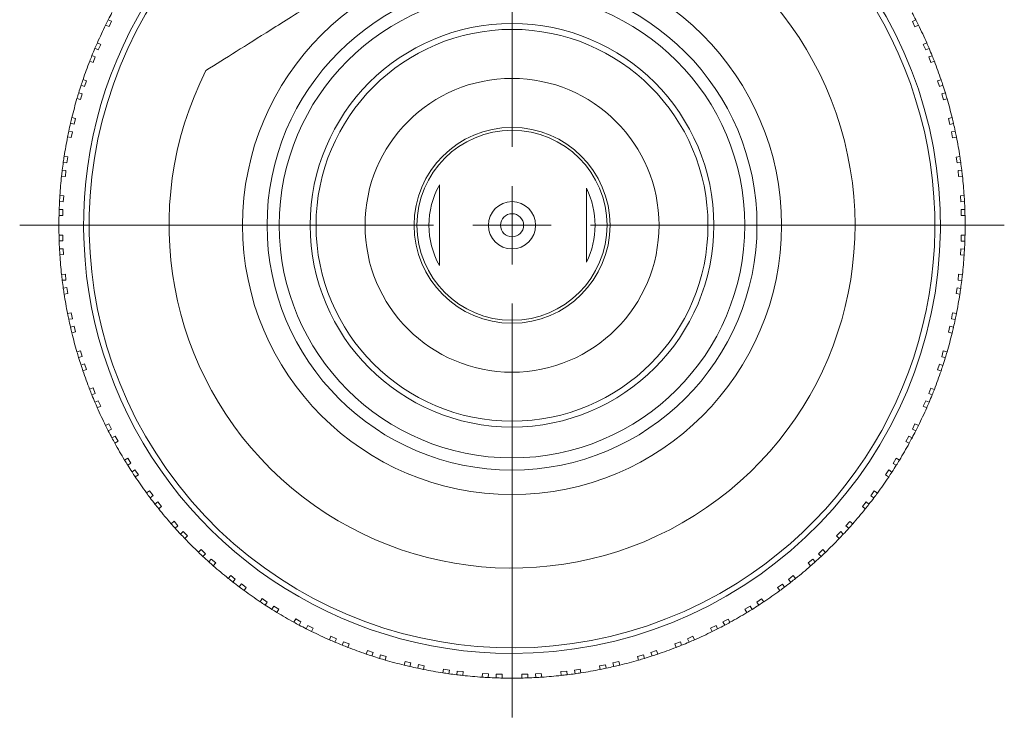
# Model space of a CAD drawing. Header units: inches. Extents: x 2.9 to 28.8, y 1.6 to 21.5.
# Tile 6 of 19: x 16 to 18.5, y 1.6 to 3.4. Entities that reach past the tile are written whole.
import ezdxf

# ---------------------------------------------------------------- set-up
doc = ezdxf.new("R2010")
doc.units = ezdxf.units.IN
doc.header["$MEASUREMENT"] = 0

# ---------------------------------------------------------------- blocks, each defined once
blk = doc.blocks.new('SW_CENTERMARKSYMBOL_1')
at = {"color": 0, "linetype": 'Continuous', "lineweight": 0}
for p, q in [((0, 0.2), (0, 1.256)), ((0, 0), (0, 0.1)), ((-0.2, 0), (-1.256, 0)), ((0, 0), (-0.1, 0)), ((0, 0), (0, -0.1)), ((0, 0), (0.1, 0)), ((0.2, 0), (1.256, 0)), ((0, -0.2), (0, -1.256))]:
    blk.add_line(p, q, dxfattribs=at)

msp = doc.modelspace()

# ---------------------------------------------------------------- linework, layer by layer
at = {"color": 7, "linetype": 'Continuous', "lineweight": 15}
for p, q in [((16.2143, 3.3454), (16.2055, 3.3495)), ((16.2124, 3.3631), (16.2208, 3.3592)), ((16.2208, 3.3592), (16.2143, 3.3454)), ((18.2641, 3.3589), (18.2725, 3.3629)), ((18.2705, 3.3451), (18.2641, 3.3589)), ((18.2793, 3.3493), (18.2705, 3.3451)), ((16.1844, 3.3043), (16.1933, 3.3002)), ((16.1933, 3.3002), (16.1868, 3.2864)), ((18.2916, 3.2999), (18.3004, 3.304)), ((18.298, 3.2861), (18.2916, 3.2999)), ((16.1705, 3.2714), (16.1793, 3.2682)), ((16.1793, 3.2682), (16.1741, 3.2539)), ((16.1868, 3.2864), (16.1784, 3.2903)), ((18.3065, 3.29), (18.298, 3.2861)), ((18.3056, 3.2679), (18.3143, 3.2711)), ((18.3108, 3.2536), (18.3056, 3.2679)), ((16.1741, 3.2539), (16.1649, 3.2572)), ((18.3199, 3.2569), (18.3108, 3.2536)), ((16.1518, 3.1927), (16.143, 3.1959)), ((16.1478, 3.2103), (16.157, 3.207)), ((16.157, 3.207), (16.1518, 3.1927)), ((18.3278, 3.2067), (18.337, 3.21)), ((18.333, 3.1924), (18.3278, 3.2067)), ((18.3418, 3.1956), (18.333, 3.1924)), ((16.1369, 3.1763), (16.1459, 3.1739)), ((16.1459, 3.1739), (16.1419, 3.1592)), ((18.339, 3.1736), (18.3479, 3.176)), ((18.3429, 3.1589), (18.339, 3.1736)), ((16.1419, 3.1592), (16.1325, 3.1617)), ((18.3523, 3.1614), (18.3429, 3.1589)), ((16.1251, 3.0963), (16.1161, 3.0987)), ((16.1196, 3.1135), (16.129, 3.111)), ((16.129, 3.111), (16.1251, 3.0963)), ((18.3558, 3.1107), (18.3652, 3.1132)), ((18.3598, 3.096), (18.3558, 3.1107)), ((18.3687, 3.0984), (18.3598, 3.096)), ((16.1116, 3.0787), (16.1208, 3.0771)), ((16.1208, 3.0771), (16.1181, 3.0621)), ((18.364, 3.0768), (18.3732, 3.0784)), ((18.3666, 3.0618), (18.364, 3.0768)), ((16.1181, 3.0621), (16.1086, 3.0637)), ((18.3762, 3.0635), (18.3666, 3.0618)), ((16.0999, 3.0146), (16.1095, 3.0129)), ((16.1068, 2.9979), (16.0977, 2.9995)), ((16.1095, 3.0129), (16.1068, 2.9979)), ((18.3753, 3.0126), (18.3849, 3.0143)), ((18.378, 2.9976), (18.3753, 3.0126)), ((18.3871, 2.9992), (18.378, 2.9976)), ((16.095, 2.9792), (16.1042, 2.9784)), ((16.1042, 2.9784), (16.1029, 2.9632)), ((18.3805, 2.9781), (18.3898, 2.9789)), ((18.3818, 2.9629), (18.3805, 2.9781)), ((16.1029, 2.9632), (16.0932, 2.9641)), ((18.3915, 2.9638), (18.3818, 2.9629)), ((16.0889, 2.9144), (16.0986, 2.9135)), ((18.3862, 2.9132), (18.3959, 2.9141)), ((16.0972, 2.8983), (16.088, 2.8991)), ((16.0986, 2.9135), (16.0972, 2.8983)), ((18.3875, 2.898), (18.3862, 2.9132)), ((18.3968, 2.8989), (18.3875, 2.898)), ((16.0871, 2.8787), (16.0964, 2.8787)), ((16.0964, 2.8787), (16.0964, 2.8634)), ((18.3884, 2.8784), (18.3977, 2.8784)), ((18.3884, 2.8631), (18.3884, 2.8784)), ((16.0964, 2.8634), (16.0866, 2.8634)), ((18.3981, 2.8631), (18.3884, 2.8631)), ((16.0866, 2.8135), (16.0964, 2.8135)), ((16.0964, 2.8135), (16.0964, 2.7983)), ((16.0964, 2.7983), (16.0871, 2.7983)), ((18.3884, 2.8132), (18.3981, 2.8132)), ((18.3884, 2.798), (18.3884, 2.8132)), ((18.3977, 2.798), (18.3884, 2.798)), ((16.088, 2.7778), (16.0972, 2.7786)), ((16.0985, 2.7635), (16.0888, 2.7626)), ((16.0972, 2.7786), (16.0985, 2.7635)), ((18.3862, 2.7632), (18.3875, 2.7783)), ((18.3875, 2.7783), (18.3968, 2.7775)), ((18.3959, 2.7623), (18.3862, 2.7632)), ((16.0932, 2.7129), (16.1029, 2.7137)), ((16.1029, 2.7137), (16.1042, 2.6986)), ((18.3805, 2.6983), (18.3818, 2.7135)), ((18.3818, 2.7135), (18.3915, 2.7126)), ((16.1042, 2.6986), (16.0949, 2.6978)), ((18.3898, 2.6975), (18.3805, 2.6983)), ((16.0976, 2.6774), (16.1068, 2.6791)), ((16.1094, 2.6641), (16.0998, 2.6624)), ((16.1068, 2.6791), (16.1094, 2.6641)), ((18.3753, 2.6638), (18.3779, 2.6788)), ((18.3848, 2.6621), (18.3753, 2.6638)), ((18.3779, 2.6788), (18.3871, 2.6772)), ((16.1085, 2.6132), (16.1181, 2.6149)), ((16.1181, 2.6149), (16.1207, 2.5999)), ((18.364, 2.5996), (18.3666, 2.6146)), ((18.3666, 2.6146), (18.3762, 2.6129)), ((16.1207, 2.5999), (16.1116, 2.5983)), ((18.3731, 2.598), (18.364, 2.5996)), ((16.116, 2.5783), (16.125, 2.5807)), ((16.1289, 2.566), (16.1195, 2.5635)), ((16.125, 2.5807), (16.1289, 2.566)), ((18.3557, 2.5657), (18.3597, 2.5804)), ((18.3651, 2.5632), (18.3557, 2.5657)), ((18.3597, 2.5804), (18.3687, 2.578)), ((16.1324, 2.5153), (16.1418, 2.5178)), ((16.1418, 2.5178), (16.1458, 2.5031)), ((18.3389, 2.5028), (18.3428, 2.5175)), ((18.3428, 2.5175), (18.3522, 2.515)), ((16.1458, 2.5031), (16.1368, 2.5007)), ((18.3479, 2.5004), (18.3389, 2.5028)), ((16.1429, 2.4811), (16.1517, 2.4843)), ((16.1569, 2.47), (16.1478, 2.4666)), ((16.1517, 2.4843), (16.1569, 2.47)), ((18.3277, 2.4697), (18.3329, 2.484)), ((18.3369, 2.4664), (18.3277, 2.4697)), ((18.3329, 2.484), (18.3417, 2.4808)), ((16.1648, 2.4197), (16.174, 2.4231)), ((16.174, 2.4231), (16.1792, 2.4088)), ((18.3055, 2.4085), (18.3107, 2.4228)), ((18.3107, 2.4228), (18.3198, 2.4195)), ((16.1792, 2.4088), (16.1704, 2.4056)), ((16.1783, 2.3866), (16.1867, 2.3906)), ((16.1867, 2.3906), (16.1931, 2.3768)), ((18.2915, 2.3765), (18.2979, 2.3903)), ((18.2979, 2.3903), (18.3063, 2.3864)), ((18.3142, 2.4053), (18.3055, 2.4085)), ((16.1931, 2.3768), (16.1843, 2.3727)), ((18.3003, 2.3724), (18.2915, 2.3765)), ((16.2054, 2.3274), (16.2142, 2.3315)), ((16.2207, 2.3177), (16.2122, 2.3138)), ((16.2142, 2.3315), (16.2207, 2.3177)), ((18.264, 2.3175), (18.2704, 2.3313)), ((18.2724, 2.3135), (18.264, 2.3175)), ((18.2704, 2.3313), (18.2792, 2.3272)), ((16.2217, 2.2956), (16.2297, 2.3003)), ((16.2374, 2.2871), (16.2289, 2.2822)), ((16.2297, 2.3003), (16.2374, 2.2871)), ((18.2472, 2.2868), (18.2548, 2.3)), ((18.2557, 2.282), (18.2472, 2.2868)), ((18.2548, 2.3), (18.2629, 2.2954)), ((16.2539, 2.239), (16.2623, 2.2439)), ((16.2623, 2.2439), (16.2699, 2.2307)), ((18.2147, 2.2304), (18.2223, 2.2436)), ((18.2223, 2.2436), (18.2307, 2.2387)), ((16.2699, 2.2307), (16.2619, 2.226)), ((16.2729, 2.2087), (16.2805, 2.2141)), ((16.2805, 2.2141), (16.2892, 2.2016)), ((18.1953, 2.2013), (18.2041, 2.2138)), ((18.2041, 2.2138), (18.2117, 2.2085)), ((18.2227, 2.2258), (18.2147, 2.2304)), ((16.2892, 2.2016), (16.2813, 2.196)), ((18.2033, 2.1958), (18.1953, 2.2013)), ((16.3099, 2.1551), (16.3178, 2.1607)), ((16.3178, 2.1607), (16.3266, 2.1482)), ((18.158, 2.148), (18.1667, 2.1605)), ((18.1667, 2.1605), (18.1747, 2.1549)), ((16.3266, 2.1482), (16.319, 2.1429)), ((18.1656, 2.1427), (18.158, 2.148)), ((16.3314, 2.1266), (16.3386, 2.1326)), ((16.3386, 2.1326), (16.3483, 2.1209)), ((16.3483, 2.1209), (16.3409, 2.1147)), ((18.1362, 2.1207), (18.146, 2.1324)), ((18.1437, 2.1145), (18.1362, 2.1207)), ((18.146, 2.1324), (18.1531, 2.1264)), ((16.373, 2.0764), (16.3804, 2.0827)), ((16.3804, 2.0827), (16.3902, 2.071)), ((16.3902, 2.071), (16.3831, 2.0651)), ((18.0943, 2.0708), (18.1041, 2.0825)), ((18.1015, 2.0648), (18.0943, 2.0708)), ((18.1041, 2.0825), (18.1116, 2.0762)), ((16.3969, 2.0499), (16.4035, 2.0565)), ((16.4035, 2.0565), (16.4143, 2.0457)), ((16.4143, 2.0457), (16.4074, 2.0389)), ((18.0702, 2.0455), (18.081, 2.0563)), ((18.0771, 2.0387), (18.0702, 2.0455)), ((18.081, 2.0563), (18.0876, 2.0497)), ((16.4427, 2.0036), (16.4496, 2.0105)), ((16.4496, 2.0105), (16.4603, 1.9997)), ((18.0242, 1.9995), (18.035, 2.0103)), ((18.035, 2.0103), (18.0418, 2.0034)), ((16.4603, 1.9997), (16.4538, 1.9931)), ((16.4689, 1.9793), (16.4748, 1.9864)), ((16.4748, 1.9864), (16.4865, 1.9766)), ((17.998, 1.9764), (18.0097, 1.9862)), ((18.0097, 1.9862), (18.0157, 1.9791)), ((18.0308, 1.9929), (18.0242, 1.9995)), ((16.4865, 1.9766), (16.4803, 1.9691)), ((18.0043, 1.9689), (17.998, 1.9764)), ((16.5185, 1.9371), (16.5247, 1.9445)), ((16.5247, 1.9445), (16.5364, 1.9347)), ((16.5364, 1.9347), (16.5304, 1.9276)), ((17.9481, 1.9345), (17.9598, 1.9443)), ((17.9541, 1.9274), (17.9481, 1.9345)), ((17.9598, 1.9443), (17.966, 1.9369)), ((16.5467, 1.9151), (16.552, 1.9227)), ((16.552, 1.9227), (16.5645, 1.914)), ((16.5645, 1.914), (16.5589, 1.906)), ((17.92, 1.9138), (17.9325, 1.9226)), ((17.9256, 1.9058), (17.92, 1.9138)), ((17.9325, 1.9226), (17.9378, 1.9149)), ((16.5998, 1.8774), (16.6054, 1.8854)), ((16.6054, 1.8854), (16.6178, 1.8766)), ((17.8667, 1.8765), (17.8791, 1.8852)), ((17.8791, 1.8852), (17.8847, 1.8772)), ((16.6178, 1.8766), (16.6125, 1.869)), ((16.6298, 1.858), (16.6344, 1.866)), ((16.6344, 1.866), (16.6476, 1.8584)), ((17.8368, 1.8583), (17.85, 1.8659)), ((17.85, 1.8659), (17.8547, 1.8578)), ((17.872, 1.8688), (17.8667, 1.8765)), ((16.6476, 1.8584), (16.6428, 1.85)), ((17.8417, 1.8498), (17.8368, 1.8583)), ((16.686, 1.825), (16.6908, 1.8335)), ((16.6908, 1.8335), (16.704, 1.8259)), ((16.704, 1.8259), (16.6994, 1.8178)), ((16.7176, 1.8083), (16.7215, 1.8168)), ((16.7215, 1.8168), (16.7353, 1.8103)), ((16.7353, 1.8103), (16.7312, 1.8015)), ((17.7492, 1.8102), (17.763, 1.8166)), ((17.7533, 1.8014), (17.7492, 1.8102)), ((17.763, 1.8166), (17.7669, 1.8082)), ((17.7804, 1.8257), (17.7936, 1.8333)), ((17.7851, 1.8177), (17.7804, 1.8257)), ((17.7936, 1.8333), (17.7985, 1.8249)), ((16.7764, 1.7804), (16.7805, 1.7892)), ((16.7805, 1.7892), (16.7943, 1.7828)), ((17.6901, 1.7827), (17.7039, 1.7891)), ((17.7039, 1.7891), (17.7081, 1.7803)), ((16.7943, 1.7828), (16.7904, 1.7744)), ((16.8093, 1.7665), (16.8125, 1.7752)), ((16.8125, 1.7752), (16.8268, 1.77)), ((16.8268, 1.77), (16.8235, 1.7609)), ((17.6576, 1.7699), (17.6719, 1.7751)), ((17.661, 1.7608), (17.6576, 1.7699)), ((17.6719, 1.7751), (17.6751, 1.7664)), ((17.6941, 1.7742), (17.6901, 1.7827)), ((16.8704, 1.7438), (16.8737, 1.753)), ((16.8737, 1.753), (16.888, 1.7478)), ((16.888, 1.7478), (16.8848, 1.739)), ((16.9044, 1.7328), (16.9068, 1.7418)), ((16.9068, 1.7418), (16.9215, 1.7379)), ((16.9215, 1.7379), (16.919, 1.7285)), ((17.5629, 1.7378), (17.5776, 1.7418)), ((17.5655, 1.7284), (17.5629, 1.7378)), ((17.5776, 1.7418), (17.5801, 1.7328)), ((17.5964, 1.7477), (17.6107, 1.7529)), ((17.5996, 1.7389), (17.5964, 1.7477)), ((17.6107, 1.7529), (17.6141, 1.7437)), ((16.9672, 1.7156), (16.9697, 1.725)), ((16.9697, 1.725), (16.9844, 1.721)), ((16.9844, 1.721), (16.982, 1.712)), ((17.002, 1.7076), (17.0037, 1.7168)), ((17.0037, 1.7168), (17.0187, 1.7141)), ((17.0187, 1.7141), (17.017, 1.7045)), ((17.4658, 1.7141), (17.4808, 1.7167)), ((17.4675, 1.7045), (17.4658, 1.7141)), ((17.4808, 1.7167), (17.4824, 1.7075)), ((17.5, 1.721), (17.5147, 1.7249)), ((17.5024, 1.712), (17.5, 1.721)), ((17.5147, 1.7249), (17.5173, 1.7155)), ((17.0661, 1.6959), (17.0678, 1.7054)), ((17.0678, 1.7054), (17.0828, 1.7028)), ((17.0828, 1.7028), (17.0812, 1.6936)), ((17.1015, 1.691), (17.1023, 1.7002)), ((17.1023, 1.7002), (17.1175, 1.6989)), ((17.1175, 1.6989), (17.1166, 1.6892)), ((17.1663, 1.6848), (17.1672, 1.6945)), ((17.1672, 1.6945), (17.1824, 1.6932)), ((17.1824, 1.6932), (17.1816, 1.6839)), ((17.202, 1.6923), (17.2173, 1.6923)), ((17.202, 1.683), (17.202, 1.6923)), ((17.2173, 1.6923), (17.2173, 1.6826)), ((17.2672, 1.6923), (17.2824, 1.6923)), ((17.2672, 1.6826), (17.2672, 1.6923)), ((17.2824, 1.6923), (17.2824, 1.683)), ((17.3021, 1.6932), (17.3172, 1.6945)), ((17.3029, 1.6839), (17.3021, 1.6932)), ((17.3172, 1.6945), (17.3181, 1.6848)), ((17.367, 1.6989), (17.3821, 1.7002)), ((17.3678, 1.6892), (17.367, 1.6989)), ((17.3821, 1.7002), (17.3829, 1.6909)), ((17.4017, 1.7027), (17.4167, 1.7054)), ((17.4033, 1.6936), (17.4017, 1.7027)), ((17.4167, 1.7054), (17.4183, 1.6958))]:
    msp.add_line(p, q, dxfattribs=at)
for radius in [0.6875, 0.625, 0.5938, 0.515, 0.5, 0.375, 0.25, 0.2425, 0.0603, 0.0295]:
    msp.add_circle((17.2424, 2.8383), radius, dxfattribs=at)
for radius, start, end in [(1.093, 270, 83.0451), (1.0788, 302.1682, 83.4474), (0.875, 153.1709, 91.1654), (1.093, 133.78, 270), (1.0788, 133.9356, 302.1682), (1.156, 151.9848, 153.0009), (1.156, 26.9848, 28.0009), (1.156, 153.7562, 156.2295), (1.156, 153.0009, 153.7562), (1.156, 26.2295, 26.9848), (1.156, 23.7562, 26.2295), (1.156, 156.2295, 156.9848), (1.156, 23.0009, 23.7562), (1.156, 158.0009, 158.7562), (1.156, 156.9848, 158.0009), (1.156, 21.9848, 23.0009), (1.156, 21.2295, 21.9848), (1.156, 158.7562, 161.2295), (1.156, 18.7562, 21.2295), (1.156, 161.9848, 163.0009), (1.156, 161.2295, 161.9848), (1.156, 18.0009, 18.7562), (1.156, 16.9848, 18.0009), (1.156, 163.0009, 163.7562), (1.156, 16.2295, 16.9848), (1.156, 163.7562, 166.2295), (1.156, 13.7562, 16.2295), (1.156, 166.9848, 168.0009), (1.156, 166.2295, 166.9848), (1.156, 13.0009, 13.7562), (1.156, 11.9848, 13.0009), (1.156, 168.0009, 168.7562), (1.156, 11.2295, 11.9848), (1.156, 168.7562, 171.2295), (1.156, 8.7562, 11.2295), (1.156, 171.2295, 171.9848), (1.156, 171.9848, 173.0009), (1.156, 8.0009, 8.7562), (1.156, 6.9848, 8.0009), (1.156, 173.0009, 173.7562), (1.156, 6.2295, 6.9848), (1.156, 173.7562, 176.2295), (0.2119, 150.967, 209.033), (1.156, 3.7562, 6.2295), (1.156, 176.2295, 176.9848), (0.2119, 333.5575, 26.4425), (1.156, 3.0009, 3.7562), (1.156, 176.9848, 178.0009), (1.156, 1.9848, 3.0009), (1.156, 178.0009, 178.7562), (1.156, 1.2295, 1.9848), (1.156, 178.7562, 181.2295), (1.156, 358.7562, 1.2295), (1.156, 181.2295, 181.9848), (1.156, 181.9848, 183.0009), (1.156, 356.9848, 358.0009), (1.156, 358.0009, 358.7562), (1.156, 183.0009, 183.7562), (1.156, 356.2295, 356.9848), (1.156, 183.7562, 186.2295), (1.156, 353.7562, 356.2295), (1.156, 186.2295, 186.9848), (1.156, 186.9848, 188.0009), (1.156, 351.9848, 353.0009), (1.156, 353.0009, 353.7562), (1.156, 188.0009, 188.7562), (1.156, 351.2295, 351.9848), (1.156, 188.7562, 191.2295), (1.156, 348.7562, 351.2295), (1.156, 191.2295, 191.9848), (1.156, 348.0009, 348.7562), (1.156, 191.9848, 193.0009), (1.156, 346.9848, 348.0009), (1.156, 193.0009, 193.7562), (1.156, 193.7562, 196.2295), (1.156, 343.7562, 346.2295), (1.156, 346.2295, 346.9848), (1.156, 196.2295, 196.9848), (1.156, 343.0009, 343.7562), (1.156, 196.9848, 198.0009), (1.156, 341.9848, 343.0009), (1.156, 198.0009, 198.7562), (1.156, 198.7562, 201.2295), (1.156, 338.7562, 341.2295), (1.156, 341.2295, 341.9848), (1.156, 201.2295, 201.9848), (1.156, 338.0009, 338.7562), (1.156, 201.9848, 203.0009), (1.156, 203.0009, 203.7562), (1.156, 336.9848, 338.0009), (1.156, 203.7562, 206.2295), (1.156, 333.7562, 336.2295), (1.156, 336.2295, 336.9848), (1.156, 206.2295, 206.9848), (1.156, 206.9848, 208.0009), (1.156, 331.9848, 333.0009), (1.156, 333.0009, 333.7562), (1.156, 208.0009, 208.7562), (1.156, 331.2295, 331.9848), (1.156, 208.7562, 211.2295), (1.156, 328.7562, 331.2295), (1.156, 211.2295, 211.9848), (1.156, 328.0009, 328.7562), (1.156, 211.9848, 213.0009), (1.156, 326.9848, 328.0009), (1.156, 213.0009, 213.7562), (1.156, 213.7562, 216.2295), (1.156, 323.7562, 326.2295), (1.156, 326.2295, 326.9848), (1.156, 216.2295, 216.9848), (1.156, 216.9848, 218.0009), (1.156, 321.9848, 323.0009), (1.156, 323.0009, 323.7562), (1.156, 218.0009, 218.7562), (1.156, 218.7562, 221.2295), (1.156, 318.7562, 321.2295), (1.156, 321.2295, 321.9848), (1.156, 221.2295, 221.9848), (1.156, 221.9848, 223.0009), (1.156, 316.9848, 318.0009), (1.156, 318.0009, 318.7562), (1.156, 223.0009, 223.7562), (1.156, 223.7562, 226.2295), (1.156, 313.7562, 316.2295), (1.156, 316.2295, 316.9848), (1.156, 226.2295, 226.9848), (1.156, 226.9848, 228.0009), (1.156, 311.9848, 313.0009), (1.156, 313.0009, 313.7562), (1.156, 228.0009, 228.7562), (1.156, 228.7562, 231.2295), (1.156, 308.7562, 311.2295), (1.156, 311.2295, 311.9848), (1.156, 231.2295, 231.9848), (1.156, 308.0009, 308.7562), (1.156, 231.9848, 233.0009), (1.156, 233.0009, 233.7562), (1.156, 306.2295, 306.9848), (1.156, 306.9848, 308.0009), (1.156, 233.7562, 236.2295), (1.156, 303.7562, 306.2295), (1.156, 236.2295, 236.9848), (1.156, 236.9848, 238.0009), (1.156, 301.9848, 303.0009), (1.156, 303.0009, 303.7562), (1.156, 238.0009, 238.7562), (1.156, 238.7562, 241.2295), (1.156, 298.7562, 301.2295), (1.156, 301.2295, 301.9848), (1.156, 241.2295, 241.9848), (1.156, 241.9848, 243.0009), (1.156, 296.9848, 298.0009), (1.156, 298.0009, 298.7562), (1.156, 243.0009, 243.7562), (1.156, 243.7562, 246.2295), (1.156, 293.7562, 296.2295), (1.156, 296.2295, 296.9848), (1.156, 246.2295, 246.9848), (1.156, 246.9848, 248.0009), (1.156, 248.0009, 248.7562), (1.156, 248.7562, 251.2295), (1.156, 288.7562, 291.2295), (1.156, 291.2295, 291.9848), (1.156, 291.9848, 293.0009), (1.156, 293.0009, 293.7562), (1.156, 251.2295, 251.9848), (1.156, 251.9848, 253.0009), (1.156, 286.9848, 288.0009), (1.156, 288.0009, 288.7562), (1.156, 253.0009, 253.7562), (1.156, 253.7562, 256.2295), (1.156, 256.2295, 256.9848), (1.156, 256.9848, 258.0009), (1.156, 281.9848, 283.0009), (1.156, 283.0009, 283.7562), (1.156, 283.7562, 286.2295), (1.156, 286.2295, 286.9848), (1.156, 258.0009, 258.7562), (1.156, 258.7562, 261.2295), (1.156, 261.2295, 261.9848), (1.156, 261.9848, 263.0009), (1.156, 263.0009, 263.7562), (1.156, 263.7562, 266.2295), (1.156, 266.2295, 266.9848), (1.156, 266.9848, 268.0009), (1.156, 268.0009, 268.7562), (1.156, 271.9848, 273.0009), (1.156, 273.0009, 273.7562), (1.156, 273.7562, 276.2295), (1.156, 276.2295, 276.9848), (1.156, 276.9848, 278.0009), (1.156, 278.0009, 278.7562), (1.156, 278.7562, 281.2295), (1.156, 281.2295, 281.9848), (1.156, 268.7562, 271.2295), (1.156, 271.2295, 271.9848)]:
    msp.add_arc((17.2424, 2.8383), radius, start, end, dxfattribs=at)
for points, knots in [([(17.2246, 3.7132), (17.2148, 3.707), (17.1842, 3.6877), (17.129, 3.6531), (17.0614, 3.6105), (16.9939, 3.5681), (16.9354, 3.5313), (16.8804, 3.4967), (16.832, 3.4663), (16.7841, 3.4361), (16.7324, 3.4036), (16.6792, 3.3702), (16.611, 3.3273), (16.5368, 3.2806), (16.4867, 3.249), (16.4616, 3.2333)], [0, 0, 0, 0, 0.0501764, 0.1573217, 0.2642718, 0.3388442, 0.4131192, 0.4621395, 0.5111015, 0.5600807, 0.6091385, 0.6771615, 0.7453646, 0.8725331, 1, 1, 1, 1]), ([(17.0571, 2.9412), (17.0571, 2.9287), (17.0571, 2.9122), (17.0571, 2.8833), (17.0571, 2.865), (17.0571, 2.8461), (17.0571, 2.83), (17.0571, 2.8118), (17.0571, 2.7907), (17.0571, 2.7692), (17.0571, 2.7508), (17.0571, 2.7402), (17.0571, 2.7355)], [0, 0, 0, 0, 0.25705, 0.341073, 0.425641, 0.476098, 0.526894, 0.573048, 0.656459, 0.778078, 0.900319, 1, 1, 1, 1]), ([(17.4321, 2.744), (17.4321, 2.7482), (17.4321, 2.7577), (17.4321, 2.7745), (17.4321, 2.7945), (17.4321, 2.8146), (17.4321, 2.8332), (17.4321, 2.8503), (17.4321, 2.8712), (17.4321, 2.9024), (17.4321, 2.9203), (17.4321, 2.9327)], [0, 0, 0, 0, 0.095129, 0.21577, 0.335817, 0.425149, 0.479979, 0.542599, 0.604671, 0.725056, 1, 1, 1, 1])]:
    msp.add_open_spline(points, degree=3, knots=knots, dxfattribs=at)

# ---------------------------------------------------------------- block references
at = {"color": 7, "linetype": 'Continuous', "lineweight": 0}
msp.add_blockref('SW_CENTERMARKSYMBOL_1', (17.2424, 2.8383), dxfattribs=at)

doc.saveas('drawing.dxf')
